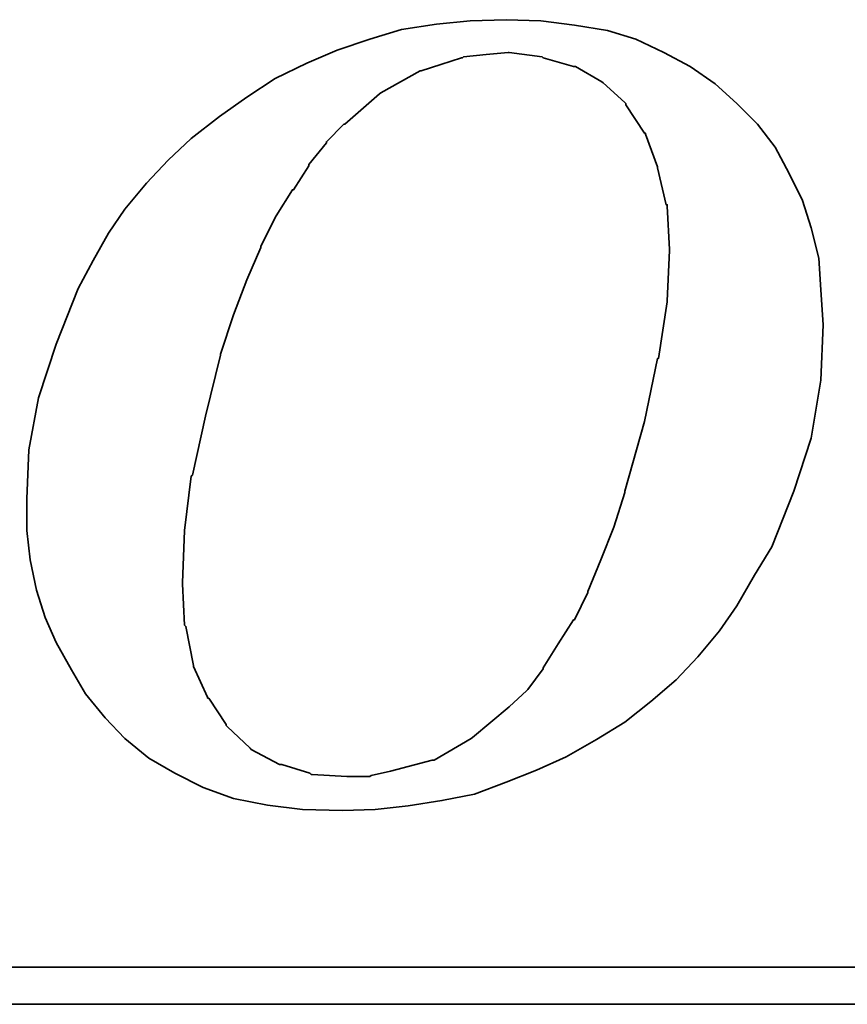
# Model space of a CAD drawing. Header units: millimetres. Extents: x -115 to 753, y -125 to 121.
# Tile 91 of 96: x 493.61 to 496.77, y 3.68 to 7.43. Entities that reach past the tile are written whole.
import ezdxf

# ---------------------------------------------------------------- set-up
doc = ezdxf.new("R2010")
doc.units = ezdxf.units.MM
doc.layers.add('DIM', color=4, linetype='Continuous')
doc.layers.add('layer 1', color=7, linetype='Continuous')

# ---------------------------------------------------------------- blocks, each defined once
blk = doc.blocks.new('TBI MOTION logo(完整正式版)')
at = {"layer": 'layer 1', "color": 22, "lineweight": 35}
for points, knots in [([(35.79625, -6.98375), (35.79625, -6.98375), (36.23125, -7.43875), (36.23125, -7.43875), (36.23125, -7.43875), (36.23125, -7.43875), (36.75625, -7.87125), (36.75625, -7.87125), (36.75625, -7.87125), (36.75625, -7.87125), (37.33125, -8.20375), (37.33125, -8.20375), (37.33125, -8.20375), (37.33125, -8.20375), (37.95625, -8.51875), (37.95625, -8.51875), (37.95625, -8.51875), (37.95625, -8.51875), (38.62625, -8.75875), (38.62625, -8.75875), (38.62625, -8.75875), (38.62625, -8.75875), (39.37125, -8.90375), (39.37125, -8.90375), (39.37125, -8.90375), (39.37125, -8.90375), (40.14125, -8.99875), (40.14125, -8.99875), (40.14125, -8.99875), (40.14125, -8.99875), (41.02625, -9.02375), (41.02625, -9.02375), (41.02625, -9.02375), (41.02625, -9.02375), (41.74625, -8.99875), (41.74625, -8.99875), (41.74625, -8.99875), (41.74625, -8.99875), (42.46625, -8.92375), (42.46625, -8.92375), (42.46625, -8.92375), (42.46625, -8.92375), (43.21125, -8.80625), (43.21125, -8.80625), (43.21125, -8.80625), (43.21125, -8.80625), (43.93125, -8.66375), (43.93125, -8.66375), (43.93125, -8.66375), (43.93125, -8.66375), (44.62625, -8.39875), (44.62625, -8.39875), (44.62625, -8.39875), (44.62625, -8.39875), (45.29625, -8.13375), (45.29625, -8.13375), (45.29625, -8.13375), (45.29625, -8.13375), (45.94625, -7.84375), (45.94625, -7.84375), (45.94625, -7.84375), (45.94625, -7.84375), (46.61625, -7.46375), (46.61625, -7.46375), (46.61625, -7.46375), (46.61625, -7.46375), (47.24125, -7.07875), (47.24125, -7.07875), (47.24125, -7.07875), (47.24125, -7.07875), (47.81625, -6.62375), (47.81625, -6.62375), (47.81625, -6.62375), (47.81625, -6.62375), (48.36875, -6.14375), (48.36875, -6.14375), (48.36875, -6.14375), (48.36875, -6.14375), (48.84625, -5.64125), (48.84625, -5.64125), (48.84625, -5.64125), (48.84625, -5.64125), (49.32625, -5.06375), (49.32625, -5.06375), (49.32625, -5.06375), (49.32625, -5.06375), (49.71125, -4.51374), (49.71125, -4.51374), (49.71125, -4.51374), (49.71125, -4.51374), (50.09625, -3.83874), (50.09625, -3.83874), (50.09625, -3.83874), (50.09625, -3.83874), (50.48125, -3.21374), (50.48125, -3.21374), (50.48125, -3.21374), (50.48125, -3.21374), (50.96125, -1.99125), (50.96125, -1.99125), (50.96125, -1.99125), (50.96125, -1.99125), (51.34375, -0.81875), (51.34375, -0.81875), (51.34375, -0.81875), (51.34375, -0.81875), (51.56125, 0.45624), (51.56125, 0.45624), (51.56125, 0.45624), (51.56125, 0.45624), (51.60625, 1.67624), (51.60625, 1.67624), (51.60625, 1.67624), (51.60625, 1.67624), (51.56125, 2.44625), (51.56125, 2.44625), (51.56125, 2.44625), (51.56125, 2.44625), (51.51125, 3.14125), (51.51125, 3.14125), (51.51125, 3.14125), (51.51125, 3.14125), (51.34375, 3.81125), (51.34375, 3.81125), (51.34375, 3.81125), (51.34375, 3.81125), (51.15125, 4.41125), (51.15125, 4.41125), (51.15125, 4.41125), (51.15125, 4.41125), (50.86125, 5.01125), (50.86125, 5.01125), (50.86125, 5.01125), (50.86125, 5.01125), (50.55125, 5.58875), (50.55125, 5.58875), (50.55125, 5.58875), (50.55125, 5.58875), (50.16625, 6.09125), (50.16625, 6.09125), (50.16625, 6.09125), (50.16625, 6.09125), (49.71125, 6.54875), (49.71125, 6.54875), (49.71125, 6.54875), (49.71125, 6.54875), (49.23125, 6.98125), (49.23125, 6.98125), (49.23125, 6.98125), (49.23125, 6.98125), (48.67875, 7.36625), (48.67875, 7.36625), (48.67875, 7.36625), (48.67875, 7.36625), (48.10375, 7.67625), (48.10375, 7.67625), (48.10375, 7.67625), (48.10375, 7.67625), (47.48125, 7.96375), (47.48125, 7.96375), (47.48125, 7.96375), (47.48125, 7.96375), (46.85625, 8.15625), (46.85625, 8.15625), (46.85625, 8.15625), (46.85625, 8.15625), (46.13625, 8.27624), (46.13625, 8.27624), (46.13625, 8.27624), (46.13625, 8.27624), (45.39125, 8.37125), (45.39125, 8.37125), (45.39125, 8.37125), (45.39125, 8.37125), (44.62625, 8.39624), (44.62625, 8.39624), (44.62625, 8.39624), (44.62625, 8.39624), (43.83625, 8.37125), (43.83625, 8.37125), (43.83625, 8.37125), (43.83625, 8.37125), (43.09125, 8.30125), (43.09125, 8.30125), (43.09125, 8.30125), (43.09125, 8.30125), (42.32125, 8.18125), (42.32125, 8.18125), (42.32125, 8.18125), (42.32125, 8.18125), (41.62875, 7.96375), (41.62875, 7.96375), (41.62875, 7.96375), (41.62875, 7.96375), (40.90625, 7.72625), (40.90625, 7.72625), (40.90625, 7.72625), (40.90625, 7.72625), (40.23624, 7.43625), (40.23624, 7.43625), (40.23624, 7.43625), (40.23624, 7.43625), (39.54124, 7.10125), (39.54124, 7.10125), (39.54124, 7.10125), (39.54124, 7.10125), (38.91625, 6.69125), (38.91625, 6.69125), (38.91625, 6.69125), (38.91625, 6.69125), (38.31625, 6.26125), (38.31625, 6.26125), (38.31625, 6.26125), (38.31625, 6.26125), (37.69125, 5.78125), (37.69125, 5.78125), (37.69125, 5.78125), (37.69125, 5.78125), (37.18625, 5.30125), (37.18625, 5.30125), (37.18625, 5.30125), (37.18625, 5.30125), (36.70625, 4.79624), (36.70625, 4.79624), (36.70625, 4.79624), (36.70625, 4.79624), (36.23125, 4.22125), (36.23125, 4.22125), (36.23125, 4.22125), (36.23125, 4.22125), (35.87124, 3.69375), (35.87124, 3.69375), (35.87124, 3.69375), (35.87124, 3.69375), (35.53125, 3.09125), (35.53125, 3.09125), (35.53125, 3.09125), (35.53125, 3.09125), (35.19875, 2.47125), (35.19875, 2.47125), (35.19875, 2.47125), (35.19875, 2.47125), (34.71625, 1.24625), (34.71625, 1.24625), (34.71625, 1.24625), (34.71625, 1.24625), (34.33125, 0.06874), (34.33125, 0.06874), (34.33125, 0.06874), (34.33125, 0.06874), (34.11625, -1.07875), (34.11625, -1.07875), (34.11625, -1.07875), (34.11625, -1.07875), (34.07125, -2.15875), (34.07125, -2.15875), (34.07125, -2.15875), (34.07125, -2.15875), (34.07125, -2.85375), (34.07125, -2.85375), (34.07125, -2.85375), (34.07125, -2.85375), (34.14125, -3.50375), (34.14125, -3.50375), (34.14125, -3.50375), (34.14125, -3.50375), (34.28625, -4.17375), (34.28625, -4.17375), (34.28625, -4.17375), (34.28625, -4.17375), (34.47625, -4.77624), (34.47625, -4.77624), (34.47625, -4.77624), (34.47625, -4.77624), (34.71625, -5.32625), (34.71625, -5.32625), (34.71625, -5.32625), (34.71625, -5.32625), (35.05375, -5.92875), (35.05375, -5.92875), (35.05375, -5.92875), (35.05375, -5.92875), (35.36375, -6.45375), (35.36375, -6.45375), (35.36375, -6.45375), (35.36375, -6.45375), (35.79625, -6.98375), (35.79625, -6.98375)], [0, 0, 0, 0, 0.01388889, 0.01388889, 0.01388889, 0.01388889, 0.02777778, 0.02777778, 0.02777778, 0.02777778, 0.04166667, 0.04166667, 0.04166667, 0.04166667, 0.05555556, 0.05555556, 0.05555556, 0.05555556, 0.06944444, 0.06944444, 0.06944444, 0.06944444, 0.08333333, 0.08333333, 0.08333333, 0.08333333, 0.09722222, 0.09722222, 0.09722222, 0.09722222, 0.11111111, 0.11111111, 0.11111111, 0.11111111, 0.125, 0.125, 0.125, 0.125, 0.13888889, 0.13888889, 0.13888889, 0.13888889, 0.15277778, 0.15277778, 0.15277778, 0.15277778, 0.16666667, 0.16666667, 0.16666667, 0.16666667, 0.18055556, 0.18055556, 0.18055556, 0.18055556, 0.19444444, 0.19444444, 0.19444444, 0.19444444, 0.20833333, 0.20833333, 0.20833333, 0.20833333, 0.22222222, 0.22222222, 0.22222222, 0.22222222, 0.23611111, 0.23611111, 0.23611111, 0.23611111, 0.25, 0.25, 0.25, 0.25, 0.26388889, 0.26388889, 0.26388889, 0.26388889, 0.27777778, 0.27777778, 0.27777778, 0.27777778, 0.29166667, 0.29166667, 0.29166667, 0.29166667, 0.30555556, 0.30555556, 0.30555556, 0.30555556, 0.31944444, 0.31944444, 0.31944444, 0.31944444, 0.33333333, 0.33333333, 0.33333333, 0.33333333, 0.34722222, 0.34722222, 0.34722222, 0.34722222, 0.36111111, 0.36111111, 0.36111111, 0.36111111, 0.375, 0.375, 0.375, 0.375, 0.38888889, 0.38888889, 0.38888889, 0.38888889, 0.40277778, 0.40277778, 0.40277778, 0.40277778, 0.41666667, 0.41666667, 0.41666667, 0.41666667, 0.43055556, 0.43055556, 0.43055556, 0.43055556, 0.44444444, 0.44444444, 0.44444444, 0.44444444, 0.45833333, 0.45833333, 0.45833333, 0.45833333, 0.47222222, 0.47222222, 0.47222222, 0.47222222, 0.48611111, 0.48611111, 0.48611111, 0.48611111, 0.5, 0.5, 0.5, 0.5, 0.51388889, 0.51388889, 0.51388889, 0.51388889, 0.52777778, 0.52777778, 0.52777778, 0.52777778, 0.54166667, 0.54166667, 0.54166667, 0.54166667, 0.55555556, 0.55555556, 0.55555556, 0.55555556, 0.56944444, 0.56944444, 0.56944444, 0.56944444, 0.58333333, 0.58333333, 0.58333333, 0.58333333, 0.59722222, 0.59722222, 0.59722222, 0.59722222, 0.61111111, 0.61111111, 0.61111111, 0.61111111, 0.625, 0.625, 0.625, 0.625, 0.63888889, 0.63888889, 0.63888889, 0.63888889, 0.65277778, 0.65277778, 0.65277778, 0.65277778, 0.66666667, 0.66666667, 0.66666667, 0.66666667, 0.68055556, 0.68055556, 0.68055556, 0.68055556, 0.69444444, 0.69444444, 0.69444444, 0.69444444, 0.70833333, 0.70833333, 0.70833333, 0.70833333, 0.72222222, 0.72222222, 0.72222222, 0.72222222, 0.73611111, 0.73611111, 0.73611111, 0.73611111, 0.75, 0.75, 0.75, 0.75, 0.76388889, 0.76388889, 0.76388889, 0.76388889, 0.77777778, 0.77777778, 0.77777778, 0.77777778, 0.79166667, 0.79166667, 0.79166667, 0.79166667, 0.80555556, 0.80555556, 0.80555556, 0.80555556, 0.81944444, 0.81944444, 0.81944444, 0.81944444, 0.83333333, 0.83333333, 0.83333333, 0.83333333, 0.84722222, 0.84722222, 0.84722222, 0.84722222, 0.86111111, 0.86111111, 0.86111111, 0.86111111, 0.875, 0.875, 0.875, 0.875, 0.88888889, 0.88888889, 0.88888889, 0.88888889, 0.90277778, 0.90277778, 0.90277778, 0.90277778, 0.91666667, 0.91666667, 0.91666667, 0.91666667, 0.93055556, 0.93055556, 0.93055556, 0.93055556, 0.94444444, 0.94444444, 0.94444444, 0.94444444, 0.95833333, 0.95833333, 0.95833333, 0.95833333, 0.97222222, 0.97222222, 0.97222222, 0.97222222, 0.98611111, 0.98611111, 0.98611111, 0.98611111, 1, 1, 1, 1]), ([(38.33875, 1.03124), (38.33875, 1.03124), (38.62625, 1.89625), (38.62625, 1.89625), (38.62625, 1.89625), (38.62625, 1.89625), (38.91625, 2.66375), (38.91625, 2.66375), (38.91625, 2.66375), (38.91625, 2.66375), (39.22625, 3.38125), (39.22625, 3.38125), (39.22625, 3.38125), (39.22625, 3.38125), (39.22625, 3.40624), (39.22625, 3.40624), (39.22625, 3.40624), (39.22625, 3.40624), (39.56124, 4.07624), (39.56124, 4.07624), (39.56124, 4.07624), (39.56124, 4.07624), (39.92125, 4.65125), (39.92125, 4.65125), (39.92125, 4.65125), (39.92125, 4.65125), (39.94625, 4.65125), (39.94625, 4.65125), (39.94625, 4.65125), (39.94625, 4.65125), (40.28125, 5.17875), (40.28125, 5.17875), (40.28125, 5.17875), (40.28125, 5.17875), (40.28125, 5.20375), (40.28125, 5.20375), (40.28125, 5.20375), (40.28125, 5.20375), (40.66875, 5.68625), (40.66875, 5.68625), (40.66875, 5.68625), (40.66875, 5.68625), (40.66875, 5.70625), (40.66875, 5.70625), (40.66875, 5.70625), (40.66875, 5.70625), (41.05124, 6.09125), (41.05124, 6.09125), (41.05124, 6.09125), (41.05124, 6.09125), (41.07625, 6.09125), (41.07625, 6.09125), (41.07625, 6.09125), (41.07625, 6.09125), (41.84125, 6.76625), (41.84125, 6.76625), (41.84125, 6.76625), (41.84125, 6.76625), (41.86625, 6.78625), (41.86625, 6.78625), (41.86625, 6.78625), (41.86625, 6.78625), (42.73125, 7.26624), (42.73125, 7.26624), (42.73125, 7.26624), (42.73125, 7.26624), (42.75625, 7.26624), (42.75625, 7.26624), (42.75625, 7.26624), (42.75625, 7.26624), (43.18625, 7.41125), (43.18625, 7.41125), (43.18625, 7.41125), (43.18625, 7.41125), (43.64125, 7.55625), (43.64125, 7.55625), (43.64125, 7.55625), (43.64125, 7.55625), (43.66625, 7.55625), (43.66625, 7.55625), (43.66625, 7.55625), (43.66625, 7.55625), (43.69125, 7.58124), (43.69125, 7.58124), (43.69125, 7.58124), (43.69125, 7.58124), (44.19125, 7.62625), (44.19125, 7.62625), (44.19125, 7.62625), (44.19125, 7.62625), (44.67125, 7.67625), (44.67125, 7.67625), (44.67125, 7.67625), (44.67125, 7.67625), (44.69625, 7.67625), (44.69625, 7.67625), (44.69625, 7.67625), (44.69625, 7.67625), (45.41875, 7.58124), (45.41875, 7.58124), (45.41875, 7.58124), (45.41875, 7.58124), (45.44125, 7.55625), (45.44125, 7.55625), (45.44125, 7.55625), (45.44125, 7.55625), (46.11125, 7.36625), (46.11125, 7.36625), (46.11125, 7.36625), (46.11125, 7.36625), (46.13625, 7.36625), (46.13625, 7.36625), (46.13625, 7.36625), (46.13625, 7.36625), (46.15875, 7.36625), (46.15875, 7.36625), (46.15875, 7.36625), (46.15875, 7.36625), (46.73625, 7.02624), (46.73625, 7.02624), (46.73625, 7.02624), (46.73625, 7.02624), (46.76125, 7.00624), (46.76125, 7.00624), (46.76125, 7.00624), (46.76125, 7.00624), (47.24125, 6.57124), (47.24125, 6.57124), (47.24125, 6.57124), (47.24125, 6.57124), (47.26625, 6.54875), (47.26625, 6.54875), (47.26625, 6.54875), (47.26625, 6.54875), (47.26625, 6.52375), (47.26625, 6.52375), (47.26625, 6.52375), (47.26625, 6.52375), (47.67375, 5.89875), (47.67375, 5.89875), (47.67375, 5.89875), (47.67375, 5.89875), (47.69625, 5.89875), (47.69625, 5.89875), (47.69625, 5.89875), (47.69625, 5.89875), (47.69625, 5.87625), (47.69625, 5.87625), (47.69625, 5.87625), (47.69625, 5.87625), (47.96125, 5.15625), (47.96125, 5.15625), (47.96125, 5.15625), (47.96125, 5.15625), (47.96125, 5.13125), (47.96125, 5.13125), (47.96125, 5.13125), (47.96125, 5.13125), (48.15125, 4.31875), (48.15125, 4.31875), (48.15125, 4.31875), (48.15125, 4.31875), (48.17625, 4.31875), (48.17625, 4.31875), (48.17625, 4.31875), (48.17625, 4.31875), (48.17625, 4.29125), (48.17625, 4.29125), (48.17625, 4.29125), (48.17625, 4.29125), (48.22625, 3.33125), (48.22625, 3.33125), (48.22625, 3.33125), (48.22625, 3.33125), (48.22625, 3.30875), (48.22625, 3.30875), (48.22625, 3.30875), (48.22625, 3.30875), (48.17625, 2.20624), (48.17625, 2.20624), (48.17625, 2.20624), (48.17625, 2.20624), (48.17625, 2.18124), (48.17625, 2.18124), (48.17625, 2.18124), (48.17625, 2.18124), (47.98375, 0.93624), (47.98375, 0.93624), (47.98375, 0.93624), (47.98375, 0.93624), (47.96125, 0.93624), (47.96125, 0.93624), (47.96125, 0.93624), (47.96125, 0.93624), (47.67375, -0.45874), (47.67375, -0.45874), (47.67375, -0.45874), (47.67375, -0.45874), (47.24125, -1.99125), (47.24125, -1.99125), (47.24125, -1.99125), (47.24125, -1.99125), (47.24125, -2.01874), (47.24125, -2.01874), (47.24125, -2.01874), (47.24125, -2.01874), (47.00125, -2.78375), (47.00125, -2.78375), (47.00125, -2.78375), (47.00125, -2.78375), (46.71125, -3.50375), (46.71125, -3.50375), (46.71125, -3.50375), (46.71125, -3.50375), (46.42625, -4.19875), (46.42625, -4.19875), (46.42625, -4.19875), (46.42625, -4.19875), (46.42625, -4.22375), (46.42625, -4.22375), (46.42625, -4.22375), (46.42625, -4.22375), (46.13625, -4.82374), (46.13625, -4.82374), (46.13625, -4.82374), (46.13625, -4.82374), (46.11125, -4.82374), (46.11125, -4.82374), (46.11125, -4.82374), (46.11125, -4.82374), (45.77625, -5.35125), (45.77625, -5.35125), (45.77625, -5.35125), (45.77625, -5.35125), (45.44125, -5.87875), (45.44125, -5.87875), (45.44125, -5.87875), (45.44125, -5.87875), (45.44125, -5.90375), (45.44125, -5.90375), (45.44125, -5.90375), (45.44125, -5.90375), (45.10625, -6.35875), (45.10625, -6.35875), (45.10625, -6.35875), (45.10625, -6.35875), (45.08125, -6.38375), (45.08125, -6.38375), (45.08125, -6.38375), (45.08125, -6.38375), (44.69625, -6.74375), (44.69625, -6.74375), (44.69625, -6.74375), (44.69625, -6.74375), (43.88375, -7.41625), (43.88375, -7.41625), (43.88375, -7.41625), (43.88375, -7.41625), (43.85625, -7.43875), (43.85625, -7.43875), (43.85625, -7.43875), (43.85625, -7.43875), (43.04125, -7.91875), (43.04125, -7.91875), (43.04125, -7.91875), (43.04125, -7.91875), (43.01625, -7.91875), (43.01625, -7.91875), (43.01625, -7.91875), (43.01625, -7.91875), (42.99625, -7.91875), (42.99625, -7.91875), (42.99625, -7.91875), (42.99625, -7.91875), (42.08125, -8.15875), (42.08125, -8.15875), (42.08125, -8.15875), (42.08125, -8.15875), (41.65125, -8.25625), (41.65125, -8.25625), (41.65125, -8.25625), (41.65125, -8.25625), (41.62875, -8.27875), (41.62875, -8.27875), (41.62875, -8.27875), (41.62875, -8.27875), (41.60125, -8.27875), (41.60125, -8.27875), (41.60125, -8.27875), (41.60125, -8.27875), (41.12125, -8.27875), (41.12125, -8.27875), (41.12125, -8.27875), (41.12125, -8.27875), (40.35624, -8.23125), (40.35624, -8.23125), (40.35624, -8.23125), (40.35624, -8.23125), (40.33125, -8.23125), (40.33125, -8.23125), (40.33125, -8.23125), (40.33125, -8.23125), (40.30625, -8.20375), (40.30625, -8.20375), (40.30625, -8.20375), (40.30625, -8.20375), (39.68375, -8.01375), (39.68375, -8.01375), (39.68375, -8.01375), (39.68375, -8.01375), (39.66124, -8.01375), (39.66124, -8.01375), (39.66124, -8.01375), (39.66124, -8.01375), (39.63625, -8.01375), (39.63625, -8.01375), (39.63625, -8.01375), (39.63625, -8.01375), (39.01125, -7.67875), (39.01125, -7.67875), (39.01125, -7.67875), (39.01125, -7.67875), (38.98875, -7.65375), (38.98875, -7.65375), (38.98875, -7.65375), (38.98875, -7.65375), (38.48625, -7.17375), (38.48625, -7.17375), (38.48625, -7.17375), (38.48625, -7.17375), (38.45875, -7.14875), (38.45875, -7.14875), (38.45875, -7.14875), (38.45875, -7.14875), (38.45875, -7.12875), (38.45875, -7.12875), (38.45875, -7.12875), (38.45875, -7.12875), (38.07625, -6.54875), (38.07625, -6.54875), (38.07625, -6.54875), (38.07625, -6.54875), (38.05125, -6.54875), (38.05125, -6.54875), (38.05125, -6.54875), (38.05125, -6.54875), (38.05125, -6.52875), (38.05125, -6.52875), (38.05125, -6.52875), (38.05125, -6.52875), (37.74125, -5.85375), (37.74125, -5.85375), (37.74125, -5.85375), (37.74125, -5.85375), (37.74125, -5.82875), (37.74125, -5.82875), (37.74125, -5.82875), (37.74125, -5.82875), (37.57375, -4.96875), (37.57375, -4.96875), (37.57375, -4.96875), (37.57375, -4.96875), (37.54625, -4.94375), (37.54625, -4.94375), (37.54625, -4.94375), (37.54625, -4.94375), (37.50125, -4.03375), (37.50125, -4.03375), (37.50125, -4.03375), (37.50125, -4.03375), (37.50125, -4.00875), (37.50125, -4.00875), (37.50125, -4.00875), (37.50125, -4.00875), (37.54625, -2.85375), (37.54625, -2.85375), (37.54625, -2.85375), (37.54625, -2.85375), (37.69125, -1.65875), (37.69125, -1.65875), (37.69125, -1.65875), (37.69125, -1.65875), (37.71624, -1.63375), (37.71624, -1.63375), (37.71624, -1.63375), (37.71624, -1.63375), (38.00375, -0.33875), (38.00375, -0.33875), (38.00375, -0.33875), (38.00375, -0.33875), (38.33875, 1.00624), (38.33875, 1.00624), (38.33875, 1.00624), (38.33875, 1.00624), (38.33875, 1.03124), (38.33875, 1.03124)], [0, 0, 0, 0, 0.01010101, 0.01010101, 0.01010101, 0.01010101, 0.02020202, 0.02020202, 0.02020202, 0.02020202, 0.03030303, 0.03030303, 0.03030303, 0.03030303, 0.04040404, 0.04040404, 0.04040404, 0.04040404, 0.05050505, 0.05050505, 0.05050505, 0.05050505, 0.06060606, 0.06060606, 0.06060606, 0.06060606, 0.07070707, 0.07070707, 0.07070707, 0.07070707, 0.08080808, 0.08080808, 0.08080808, 0.08080808, 0.09090909, 0.09090909, 0.09090909, 0.09090909, 0.1010101, 0.1010101, 0.1010101, 0.1010101, 0.11111111, 0.11111111, 0.11111111, 0.11111111, 0.12121212, 0.12121212, 0.12121212, 0.12121212, 0.13131313, 0.13131313, 0.13131313, 0.13131313, 0.14141414, 0.14141414, 0.14141414, 0.14141414, 0.15151515, 0.15151515, 0.15151515, 0.15151515, 0.16161616, 0.16161616, 0.16161616, 0.16161616, 0.17171717, 0.17171717, 0.17171717, 0.17171717, 0.18181818, 0.18181818, 0.18181818, 0.18181818, 0.19191919, 0.19191919, 0.19191919, 0.19191919, 0.2020202, 0.2020202, 0.2020202, 0.2020202, 0.21212121, 0.21212121, 0.21212121, 0.21212121, 0.22222222, 0.22222222, 0.22222222, 0.22222222, 0.23232323, 0.23232323, 0.23232323, 0.23232323, 0.24242424, 0.24242424, 0.24242424, 0.24242424, 0.25252525, 0.25252525, 0.25252525, 0.25252525, 0.26262626, 0.26262626, 0.26262626, 0.26262626, 0.27272727, 0.27272727, 0.27272727, 0.27272727, 0.28282828, 0.28282828, 0.28282828, 0.28282828, 0.29292929, 0.29292929, 0.29292929, 0.29292929, 0.3030303, 0.3030303, 0.3030303, 0.3030303, 0.31313131, 0.31313131, 0.31313131, 0.31313131, 0.32323232, 0.32323232, 0.32323232, 0.32323232, 0.33333333, 0.33333333, 0.33333333, 0.33333333, 0.34343434, 0.34343434, 0.34343434, 0.34343434, 0.35353535, 0.35353535, 0.35353535, 0.35353535, 0.36363636, 0.36363636, 0.36363636, 0.36363636, 0.37373737, 0.37373737, 0.37373737, 0.37373737, 0.38383838, 0.38383838, 0.38383838, 0.38383838, 0.39393939, 0.39393939, 0.39393939, 0.39393939, 0.4040404, 0.4040404, 0.4040404, 0.4040404, 0.41414141, 0.41414141, 0.41414141, 0.41414141, 0.42424242, 0.42424242, 0.42424242, 0.42424242, 0.43434343, 0.43434343, 0.43434343, 0.43434343, 0.44444444, 0.44444444, 0.44444444, 0.44444444, 0.45454545, 0.45454545, 0.45454545, 0.45454545, 0.46464646, 0.46464646, 0.46464646, 0.46464646, 0.47474747, 0.47474747, 0.47474747, 0.47474747, 0.48484848, 0.48484848, 0.48484848, 0.48484848, 0.49494949, 0.49494949, 0.49494949, 0.49494949, 0.50505051, 0.50505051, 0.50505051, 0.50505051, 0.51515152, 0.51515152, 0.51515152, 0.51515152, 0.52525253, 0.52525253, 0.52525253, 0.52525253, 0.53535354, 0.53535354, 0.53535354, 0.53535354, 0.54545455, 0.54545455, 0.54545455, 0.54545455, 0.55555556, 0.55555556, 0.55555556, 0.55555556, 0.56565657, 0.56565657, 0.56565657, 0.56565657, 0.57575758, 0.57575758, 0.57575758, 0.57575758, 0.58585859, 0.58585859, 0.58585859, 0.58585859, 0.5959596, 0.5959596, 0.5959596, 0.5959596, 0.60606061, 0.60606061, 0.60606061, 0.60606061, 0.61616162, 0.61616162, 0.61616162, 0.61616162, 0.62626263, 0.62626263, 0.62626263, 0.62626263, 0.63636364, 0.63636364, 0.63636364, 0.63636364, 0.64646465, 0.64646465, 0.64646465, 0.64646465, 0.65656566, 0.65656566, 0.65656566, 0.65656566, 0.66666667, 0.66666667, 0.66666667, 0.66666667, 0.67676768, 0.67676768, 0.67676768, 0.67676768, 0.68686869, 0.68686869, 0.68686869, 0.68686869, 0.6969697, 0.6969697, 0.6969697, 0.6969697, 0.70707071, 0.70707071, 0.70707071, 0.70707071, 0.71717172, 0.71717172, 0.71717172, 0.71717172, 0.72727273, 0.72727273, 0.72727273, 0.72727273, 0.73737374, 0.73737374, 0.73737374, 0.73737374, 0.74747475, 0.74747475, 0.74747475, 0.74747475, 0.75757576, 0.75757576, 0.75757576, 0.75757576, 0.76767677, 0.76767677, 0.76767677, 0.76767677, 0.77777778, 0.77777778, 0.77777778, 0.77777778, 0.78787879, 0.78787879, 0.78787879, 0.78787879, 0.7979798, 0.7979798, 0.7979798, 0.7979798, 0.80808081, 0.80808081, 0.80808081, 0.80808081, 0.81818182, 0.81818182, 0.81818182, 0.81818182, 0.82828283, 0.82828283, 0.82828283, 0.82828283, 0.83838384, 0.83838384, 0.83838384, 0.83838384, 0.84848485, 0.84848485, 0.84848485, 0.84848485, 0.85858586, 0.85858586, 0.85858586, 0.85858586, 0.86868687, 0.86868687, 0.86868687, 0.86868687, 0.87878788, 0.87878788, 0.87878788, 0.87878788, 0.88888889, 0.88888889, 0.88888889, 0.88888889, 0.8989899, 0.8989899, 0.8989899, 0.8989899, 0.90909091, 0.90909091, 0.90909091, 0.90909091, 0.91919192, 0.91919192, 0.91919192, 0.91919192, 0.92929293, 0.92929293, 0.92929293, 0.92929293, 0.93939394, 0.93939394, 0.93939394, 0.93939394, 0.94949495, 0.94949495, 0.94949495, 0.94949495, 0.95959596, 0.95959596, 0.95959596, 0.95959596, 0.96969697, 0.96969697, 0.96969697, 0.96969697, 0.97979798, 0.97979798, 0.97979798, 0.97979798, 0.98989899, 0.98989899, 0.98989899, 0.98989899, 1, 1, 1, 1]), ([(75.90875, -9.47875), (75.90875, -9.47875), (75.90875, -12.28625), (75.90875, -12.28625), (75.90875, -12.28625), (75.90875, -12.28625), (75.90875, -12.47875), (75.90875, -12.47875), (75.90875, -12.47875), (75.90875, -12.47875), (75.71625, -12.47875), (75.71625, -12.47875), (75.71625, -12.47875), (75.71625, -12.47875), (-88.32875, -12.47875), (-88.32875, -12.47875), (-88.32875, -12.47875), (-88.32875, -12.47875), (-88.32875, -13.29375), (-88.32875, -13.29375), (-88.32875, -13.29375), (-88.32875, -13.29375), (82.89125, -13.29375), (82.89125, -13.29375), (82.89125, -13.29375), (82.89125, -13.29375), (75.90875, -9.47875), (75.90875, -9.47875)], [0, 0, 0, 0, 0.14285714, 0.14285714, 0.14285714, 0.14285714, 0.28571429, 0.28571429, 0.28571429, 0.28571429, 0.42857143, 0.42857143, 0.42857143, 0.42857143, 0.57142857, 0.57142857, 0.57142857, 0.57142857, 0.71428571, 0.71428571, 0.71428571, 0.71428571, 0.85714286, 0.85714286, 0.85714286, 0.85714286, 1, 1, 1, 1])]:
    blk.add_open_spline(points, degree=3, knots=knots, dxfattribs=at)

msp = doc.modelspace()

# ---------------------------------------------------------------- block references
at = {"layer": 'DIM', "xscale": 0.1729727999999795, "yscale": 0.1729727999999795, "zscale": 0.1729727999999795}
msp.add_blockref('TBI MOTION logo(完整正式版)', (487.7485, 5.977), dxfattribs=at)

doc.saveas('drawing.dxf')
